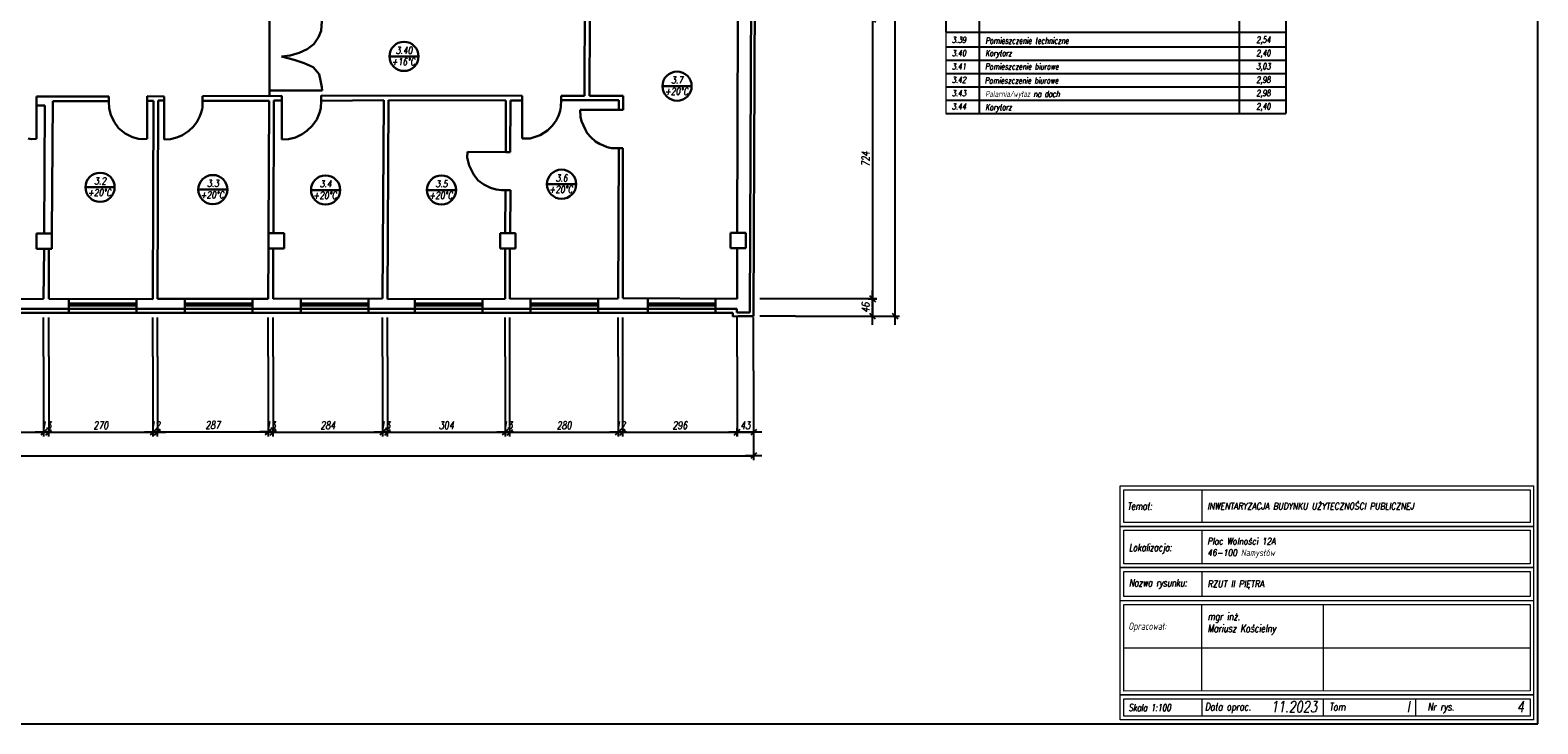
# Model space of a CAD drawing. Header units: inches. Extents: x 1464 to 9264, y -7670 to 9130.
# Tile 4 of 27: x 5360 to 9264, y -7670 to -5874. Entities that reach past the tile are written whole.
import ezdxf
from ezdxf.enums import TextEntityAlignment as Align

# ---------------------------------------------------------------- set-up
doc = ezdxf.new("R2010")
doc.units = ezdxf.units.IN
doc.header["$MEASUREMENT"] = 0
for name, color, linetype, lineweight in [('BUDOWLANKA', 50, 'Continuous', 30), ('koncepcja opis', 130, 'Continuous', 13), ('opisy', 130, 'Continuous', 9)]:
    doc.layers.add(name, color=color, linetype=linetype, lineweight=lineweight)
doc.layers.add('RAMKA', color=3, linetype='Continuous')
doc.layers.add('wymiar', color=130, linetype='Continuous')
doc.styles.add('100-K-S', font='simplex.shx', dxfattribs={"width": 0.8, "oblique": 10, "height": 20})
doc.styles.add('standard 100', font='simplex.shx', dxfattribs={"width": 0.75, "oblique": 10, "height": 20})
doc.styles.add('standard 50', font='simplex.shx', dxfattribs={"width": 0.75, "oblique": 10, "height": 10})
doc.styles.add('standard 500', font='simplex.shx', dxfattribs={"width": 0.75, "oblique": 10, "height": 1})
doc.dimstyles.new('1 100', dxfattribs={"dimscale": 2, "dimtxt": 20, "dimasz": 0.9, "dimexe": 10, "dimexo": 35, "dimgap": 4, "dimtad": 1, "dimdec": 0, "dimrnd": 0.5, "dimtxsty": 'standard 100', "dimblk": 'zasieczka', "dimcen": 2.5, "dimdle": 25, "dimse1": 1, "dimse2": 1, "dimclrd": 256, "dimclre": 5, "dimclrt": 256, "dimadec": 5, "dimazin": 3, "dimtfac": 1, "dimtdec": 0, "dimtix": 1, "dimtmove": 0, "dimatfit": 3, "dimldrblk": 'CLOSEDBLANK', "dimfxl": 1, "dimlwd": -1, "dimlwe": 18, "dimarcsym": 0})

# ---------------------------------------------------------------- blocks, each defined once
blk = doc.blocks.new('zasieczka')
at = {"linetype": 'Continuous'}
for p, q in [((12, 0), (-12, 0)), ((4.1, 4.1), (-4.1, -4.1)), ((0, 6.2), (0, -6.2))]:
    blk.add_line(p, q, dxfattribs=at)
blk = doc.blocks.new('*D773')
at = {"layer": 'Defpoints', "color": 0}
for p in [(3878.4, -7029.9), (3876.8, -7753.8), (4227.7, -7753.8)]:
    blk.add_point(p, dxfattribs=at)
at = {"layer": 'wymiar'}
blk.add_line((4227.7, -7031.7), (4227.7, -7752), dxfattribs=at)
at = {"layer": 'wymiar', "xscale": 1.799999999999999, "yscale": 1.799999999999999, "zscale": 1.799999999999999}
for p, rotation in [((4227.7, -7029.9), 90), ((4227.7, -7753.8), 270)]:
    blk.add_blockref('zasieczka', p, dxfattribs=dict(at, rotation=rotation))
at = {"layer": 'wymiar', "insert": (4209.7, -7391.8), "char_height": 20, "attachment_point": 5, "rotation": 90, "style": 'standard 100'}
blk.add_mtext('724', dxfattribs=at)
blk = doc.blocks.new('_ClosedBlank')
at = {"color": 0, "linetype": 'ByBlock', "lineweight": -2}
for p, q in [((-1, 0.2), (0, 0)), ((-1, 0.2), (-1, -0.2)), ((0, 0), (-1, -0.2))]:
    blk.add_line(p, q, dxfattribs=at)
blk = doc.blocks.new('*D774')
at = {"layer": 'Defpoints', "color": 0}
for p in [(3876.8, -7753.8), (3919.5, -7799.2), (4227.7, -7799.2)]:
    blk.add_point(p, dxfattribs=at)
at = {"layer": 'wymiar'}
blk.add_line((4227.7, -7755.6), (4227.7, -7797.4), dxfattribs=at)
at = {"layer": 'wymiar', "xscale": 1.799999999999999, "yscale": 1.799999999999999, "zscale": 1.799999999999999}
for p, rotation in [((4227.7, -7753.8), 90), ((4227.7, -7799.2), 270)]:
    blk.add_blockref('zasieczka', p, dxfattribs=dict(at, rotation=rotation))
at = {"layer": 'wymiar', "insert": (4209.7, -7776.5), "char_height": 20, "attachment_point": 5, "rotation": 90, "style": 'standard 100'}
blk.add_mtext('46', dxfattribs=at)
blk = doc.blocks.new('*D759')
at = {"layer": 'Defpoints', "color": 0}
for p in [(3836.5, -5603.5), (4286.5, -5603.5), (3827.2, -7799.2)]:
    blk.add_point(p, dxfattribs=at)
at = {"layer": 'wymiar'}
blk.add_line((4286.5, -7797.4), (4286.5, -5605.3), dxfattribs=at)
at = {"layer": 'wymiar', "xscale": 1.799999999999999, "yscale": 1.799999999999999, "zscale": 1.799999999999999}
for p, rotation in [((4286.5, -5603.5), 90), ((4286.5, -7799.2), 270)]:
    blk.add_blockref('zasieczka', p, dxfattribs=dict(at, rotation=rotation))
at = {"layer": 'wymiar', "insert": (4268.5, -6701.3), "char_height": 20, "attachment_point": 5, "rotation": 90, "style": 'standard 100'}
blk.add_mtext('2196', dxfattribs=at)
blk = doc.blocks.new('*D820')
at = {"layer": 'Defpoints', "color": 0}
for p in [(1774.4, -7754.8), (2081.3, -7754.3), (2081.3, -8099.1)]:
    blk.add_point(p, dxfattribs=at)
at = {"layer": 'wymiar'}
blk.add_line((1776.2, -8099.1), (2079.5, -8099.1), dxfattribs=at)
at = {"layer": 'wymiar', "xscale": 1.799999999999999, "yscale": 1.799999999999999, "zscale": 1.799999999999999, "rotation": 180}
blk.add_blockref('zasieczka', (1774.4, -8099.1), dxfattribs=at)
at = {"layer": 'wymiar', "xscale": 1.799999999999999, "yscale": 1.799999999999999, "zscale": 1.799999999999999}
blk.add_blockref('zasieczka', (2081.3, -8099.1), dxfattribs=at)
at = {"layer": 'wymiar', "insert": (1927.9, -8081.1), "char_height": 20, "attachment_point": 5, "style": 'standard 100'}
blk.add_mtext('307', dxfattribs=at)
blk = doc.blocks.new('*D821')
at = {"layer": 'Defpoints', "color": 0}
for p in [(2081.3, -7754.3), (2094.4, -7753.8), (2094.4, -8099.1)]:
    blk.add_point(p, dxfattribs=at)
at = {"layer": 'wymiar'}
for p, q in [((2079.5, -8099.1), (2077.7, -8099.1)), ((2081.3, -8099.1), (2094.4, -8099.1)), ((2096.2, -8099.1), (2098, -8099.1))]:
    blk.add_line(p, q, dxfattribs=at)
at = {"layer": 'wymiar', "xscale": 1.799999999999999, "yscale": 1.799999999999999, "zscale": 1.799999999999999}
blk.add_blockref('zasieczka', (2081.3, -8099.1), dxfattribs=at)
at = {"layer": 'wymiar', "xscale": 1.799999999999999, "yscale": 1.799999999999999, "zscale": 1.799999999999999, "rotation": 180}
blk.add_blockref('zasieczka', (2094.4, -8099.1), dxfattribs=at)
at = {"layer": 'wymiar', "insert": (2087.8, -8081.1), "char_height": 20, "attachment_point": 5, "style": 'standard 100'}
blk.add_mtext('13', dxfattribs=at)
blk = doc.blocks.new('*D822')
at = {"layer": 'Defpoints', "color": 0}
for p in [(2094.4, -7753.8), (2364.1, -7754.4), (2364.1, -8099.1)]:
    blk.add_point(p, dxfattribs=at)
at = {"layer": 'wymiar'}
blk.add_line((2096.2, -8099.1), (2362.3, -8099.1), dxfattribs=at)
at = {"layer": 'wymiar', "xscale": 1.799999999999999, "yscale": 1.799999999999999, "zscale": 1.799999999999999, "rotation": 180}
blk.add_blockref('zasieczka', (2094.4, -8099.1), dxfattribs=at)
at = {"layer": 'wymiar', "xscale": 1.799999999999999, "yscale": 1.799999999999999, "zscale": 1.799999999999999}
blk.add_blockref('zasieczka', (2364.1, -8099.1), dxfattribs=at)
at = {"layer": 'wymiar', "insert": (2229.2, -8081.1), "char_height": 20, "attachment_point": 5, "style": 'standard 100'}
blk.add_mtext('270', dxfattribs=at)
blk = doc.blocks.new('*D823')
at = {"layer": 'Defpoints', "color": 0}
for p in [(2364.1, -7754.4), (2376.1, -7754.5), (2376.1, -8099.1)]:
    blk.add_point(p, dxfattribs=at)
at = {"layer": 'wymiar'}
for p, q in [((2362.3, -8099.1), (2360.5, -8099.1)), ((2364.1, -8099.1), (2376.1, -8099.1)), ((2377.9, -8099.1), (2379.7, -8099.1))]:
    blk.add_line(p, q, dxfattribs=at)
at = {"layer": 'wymiar', "xscale": 1.799999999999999, "yscale": 1.799999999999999, "zscale": 1.799999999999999}
blk.add_blockref('zasieczka', (2364.1, -8099.1), dxfattribs=at)
at = {"layer": 'wymiar', "xscale": 1.799999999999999, "yscale": 1.799999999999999, "zscale": 1.799999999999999, "rotation": 180}
blk.add_blockref('zasieczka', (2376.1, -8099.1), dxfattribs=at)
at = {"layer": 'wymiar', "insert": (2370.1, -8081.1), "char_height": 20, "attachment_point": 5, "style": 'standard 100'}
blk.add_mtext('12', dxfattribs=at)
blk = doc.blocks.new('*D824')
at = {"layer": 'Defpoints', "color": 0}
for p in [(2376.1, -7753.8), (2662.6, -7753.9), (2662.6, -8098.5)]:
    blk.add_point(p, dxfattribs=at)
at = {"layer": 'wymiar'}
blk.add_line((2377.9, -8098.5), (2660.8, -8098.5), dxfattribs=at)
at = {"layer": 'wymiar', "xscale": 1.799999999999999, "yscale": 1.799999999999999, "zscale": 1.799999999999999, "rotation": 180}
blk.add_blockref('zasieczka', (2376.1, -8098.5), dxfattribs=at)
at = {"layer": 'wymiar', "xscale": 1.799999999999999, "yscale": 1.799999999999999, "zscale": 1.799999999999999}
blk.add_blockref('zasieczka', (2662.6, -8098.5), dxfattribs=at)
at = {"layer": 'wymiar', "insert": (2519.3, -8080.5), "char_height": 20, "attachment_point": 5, "style": 'standard 100'}
blk.add_mtext('287', dxfattribs=at)
blk = doc.blocks.new('*D825')
at = {"layer": 'Defpoints', "color": 0}
for p in [(2662.6, -7753.9), (2675.6, -7753.5), (2675.6, -8099.1)]:
    blk.add_point(p, dxfattribs=at)
at = {"layer": 'wymiar'}
for p, q in [((2660.8, -8099.1), (2659, -8099.1)), ((2662.6, -8099.1), (2675.6, -8099.1)), ((2677.4, -8099.1), (2679.2, -8099.1))]:
    blk.add_line(p, q, dxfattribs=at)
at = {"layer": 'wymiar', "xscale": 1.799999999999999, "yscale": 1.799999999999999, "zscale": 1.799999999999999}
blk.add_blockref('zasieczka', (2662.6, -8099.1), dxfattribs=at)
at = {"layer": 'wymiar', "xscale": 1.799999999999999, "yscale": 1.799999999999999, "zscale": 1.799999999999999, "rotation": 180}
blk.add_blockref('zasieczka', (2675.6, -8099.1), dxfattribs=at)
at = {"layer": 'wymiar', "insert": (2669.1, -8081.1), "char_height": 20, "attachment_point": 5, "style": 'standard 100'}
blk.add_mtext('13', dxfattribs=at)
blk = doc.blocks.new('*D826')
at = {"layer": 'Defpoints', "color": 0}
for p in [(2675.6, -7753.5), (2959.1, -7753.4), (2959.1, -8099.1)]:
    blk.add_point(p, dxfattribs=at)
at = {"layer": 'wymiar'}
blk.add_line((2677.4, -8099.1), (2957.3, -8099.1), dxfattribs=at)
at = {"layer": 'wymiar', "xscale": 1.799999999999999, "yscale": 1.799999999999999, "zscale": 1.799999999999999, "rotation": 180}
blk.add_blockref('zasieczka', (2675.6, -8099.1), dxfattribs=at)
at = {"layer": 'wymiar', "xscale": 1.799999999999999, "yscale": 1.799999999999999, "zscale": 1.799999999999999}
blk.add_blockref('zasieczka', (2959.1, -8099.1), dxfattribs=at)
at = {"layer": 'wymiar', "insert": (2817.3, -8081.1), "char_height": 20, "attachment_point": 5, "style": 'standard 100'}
blk.add_mtext('284', dxfattribs=at)
blk = doc.blocks.new('*D827')
at = {"layer": 'Defpoints', "color": 0}
for p in [(2959.1, -7753.4), (2971.9, -7754.6), (2971.9, -8099.1)]:
    blk.add_point(p, dxfattribs=at)
at = {"layer": 'wymiar'}
for p, q in [((2957.3, -8099.1), (2955.5, -8099.1)), ((2959.1, -8099.1), (2971.9, -8099.1)), ((2973.7, -8099.1), (2975.5, -8099.1))]:
    blk.add_line(p, q, dxfattribs=at)
at = {"layer": 'wymiar', "xscale": 1.799999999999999, "yscale": 1.799999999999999, "zscale": 1.799999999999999}
blk.add_blockref('zasieczka', (2959.1, -8099.1), dxfattribs=at)
at = {"layer": 'wymiar', "xscale": 1.799999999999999, "yscale": 1.799999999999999, "zscale": 1.799999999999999, "rotation": 180}
blk.add_blockref('zasieczka', (2971.9, -8099.1), dxfattribs=at)
at = {"layer": 'wymiar', "insert": (2965.5, -8081.1), "char_height": 20, "attachment_point": 5, "style": 'standard 100'}
blk.add_mtext('13', dxfattribs=at)
blk = doc.blocks.new('*D828')
at = {"layer": 'Defpoints', "color": 0}
for p in [(2971.9, -7754.6), (3276.1, -7754.2), (3276.1, -8099.1)]:
    blk.add_point(p, dxfattribs=at)
at = {"layer": 'wymiar'}
blk.add_line((2973.7, -8099.1), (3274.3, -8099.1), dxfattribs=at)
at = {"layer": 'wymiar', "xscale": 1.799999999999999, "yscale": 1.799999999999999, "zscale": 1.799999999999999, "rotation": 180}
blk.add_blockref('zasieczka', (2971.9, -8099.1), dxfattribs=at)
at = {"layer": 'wymiar', "xscale": 1.799999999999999, "yscale": 1.799999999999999, "zscale": 1.799999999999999}
blk.add_blockref('zasieczka', (3276.1, -8099.1), dxfattribs=at)
at = {"layer": 'wymiar', "insert": (3124, -8081.1), "char_height": 20, "attachment_point": 5, "style": 'standard 100'}
blk.add_mtext('304', dxfattribs=at)
blk = doc.blocks.new('*D829')
at = {"layer": 'Defpoints', "color": 0}
for p in [(3276.1, -7754.2), (3288.8, -7753.9), (3288.8, -8099.1)]:
    blk.add_point(p, dxfattribs=at)
at = {"layer": 'wymiar'}
for p, q in [((3274.3, -8099.1), (3272.5, -8099.1)), ((3276.1, -8099.1), (3288.8, -8099.1)), ((3290.6, -8099.1), (3292.4, -8099.1))]:
    blk.add_line(p, q, dxfattribs=at)
at = {"layer": 'wymiar', "xscale": 1.799999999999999, "yscale": 1.799999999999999, "zscale": 1.799999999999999}
blk.add_blockref('zasieczka', (3276.1, -8099.1), dxfattribs=at)
at = {"layer": 'wymiar', "xscale": 1.799999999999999, "yscale": 1.799999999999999, "zscale": 1.799999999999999, "rotation": 180}
blk.add_blockref('zasieczka', (3288.8, -8099.1), dxfattribs=at)
at = {"layer": 'wymiar', "insert": (3282.4, -8081.1), "char_height": 20, "attachment_point": 5, "style": 'standard 100'}
blk.add_mtext('13', dxfattribs=at)
blk = doc.blocks.new('*D830')
at = {"layer": 'Defpoints', "color": 0}
for p in [(3288.8, -7753.9), (3568.8, -7753.2), (3568.8, -8099.1)]:
    blk.add_point(p, dxfattribs=at)
at = {"layer": 'wymiar'}
blk.add_line((3290.6, -8099.1), (3567, -8099.1), dxfattribs=at)
at = {"layer": 'wymiar', "xscale": 1.799999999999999, "yscale": 1.799999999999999, "zscale": 1.799999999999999, "rotation": 180}
blk.add_blockref('zasieczka', (3288.8, -8099.1), dxfattribs=at)
at = {"layer": 'wymiar', "xscale": 1.799999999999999, "yscale": 1.799999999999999, "zscale": 1.799999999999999}
blk.add_blockref('zasieczka', (3568.8, -8099.1), dxfattribs=at)
at = {"layer": 'wymiar', "insert": (3428.8, -8081.1), "char_height": 20, "attachment_point": 5, "style": 'standard 100'}
blk.add_mtext('280', dxfattribs=at)
blk = doc.blocks.new('*D831')
at = {"layer": 'Defpoints', "color": 0}
for p in [(3568.8, -7753.2), (3580.9, -7752.2), (3580.9, -8099.1)]:
    blk.add_point(p, dxfattribs=at)
at = {"layer": 'wymiar'}
for p, q in [((3567, -8099.1), (3565.2, -8099.1)), ((3568.8, -8099.1), (3580.9, -8099.1)), ((3582.7, -8099.1), (3584.5, -8099.1))]:
    blk.add_line(p, q, dxfattribs=at)
at = {"layer": 'wymiar', "xscale": 1.799999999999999, "yscale": 1.799999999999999, "zscale": 1.799999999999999}
blk.add_blockref('zasieczka', (3568.8, -8099.1), dxfattribs=at)
at = {"layer": 'wymiar', "xscale": 1.799999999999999, "yscale": 1.799999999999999, "zscale": 1.799999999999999, "rotation": 180}
blk.add_blockref('zasieczka', (3580.9, -8099.1), dxfattribs=at)
at = {"layer": 'wymiar', "insert": (3574.8, -8081.1), "char_height": 20, "attachment_point": 5, "style": 'standard 100'}
blk.add_mtext('12', dxfattribs=at)
blk = doc.blocks.new('*D832')
at = {"layer": 'Defpoints', "color": 0}
for p in [(3580.9, -7752.2), (3876.8, -7753.8), (3876.8, -8099.1)]:
    blk.add_point(p, dxfattribs=at)
at = {"layer": 'wymiar'}
blk.add_line((3582.7, -8099.1), (3875, -8099.1), dxfattribs=at)
at = {"layer": 'wymiar', "xscale": 1.799999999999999, "yscale": 1.799999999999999, "zscale": 1.799999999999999, "rotation": 180}
blk.add_blockref('zasieczka', (3580.9, -8099.1), dxfattribs=at)
at = {"layer": 'wymiar', "xscale": 1.799999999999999, "yscale": 1.799999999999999, "zscale": 1.799999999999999}
blk.add_blockref('zasieczka', (3876.8, -8099.1), dxfattribs=at)
at = {"layer": 'wymiar', "insert": (3728.8, -8081.1), "char_height": 20, "attachment_point": 5, "style": 'standard 100'}
blk.add_mtext('296', dxfattribs=at)
blk = doc.blocks.new('*D762')
at = {"layer": 'Defpoints', "color": 0}
for p in [(3876.8, -7753.8), (3919.5, -7799.2), (3919.5, -8099.1)]:
    blk.add_point(p, dxfattribs=at)
at = {"layer": 'wymiar'}
blk.add_line((3878.6, -8099.1), (3917.7, -8099.1), dxfattribs=at)
at = {"layer": 'wymiar', "xscale": 1.799999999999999, "yscale": 1.799999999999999, "zscale": 1.799999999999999, "rotation": 180}
blk.add_blockref('zasieczka', (3876.8, -8099.1), dxfattribs=at)
at = {"layer": 'wymiar', "xscale": 1.799999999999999, "yscale": 1.799999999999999, "zscale": 1.799999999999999}
blk.add_blockref('zasieczka', (3919.5, -8099.1), dxfattribs=at)
at = {"layer": 'wymiar', "insert": (3898.2, -8081.1), "char_height": 20, "attachment_point": 5, "style": 'standard 100'}
blk.add_mtext('43', dxfattribs=at)
blk = doc.blocks.new('*D763')
at = {"layer": 'Defpoints', "color": 0}
for p in [(-371.6, -7719.6), (3919.5, -7728.5), (3919.5, -8160.1)]:
    blk.add_point(p, dxfattribs=at)
at = {"layer": 'wymiar'}
blk.add_line((-369.8, -8160.1), (3917.7, -8160.1), dxfattribs=at)
at = {"layer": 'wymiar', "xscale": 1.799999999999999, "yscale": 1.799999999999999, "zscale": 1.799999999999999, "rotation": 180}
blk.add_blockref('zasieczka', (-371.6, -8160.1), dxfattribs=at)
at = {"layer": 'wymiar', "xscale": 1.799999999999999, "yscale": 1.799999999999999, "zscale": 1.799999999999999}
blk.add_blockref('zasieczka', (3919.5, -8160.1), dxfattribs=at)
at = {"layer": 'wymiar', "insert": (1774, -8142.1), "char_height": 20, "attachment_point": 5, "style": 'standard 100'}
blk.add_mtext('4291', dxfattribs=at)
blk = doc.blocks.new('A$C36685AB7')
at = {"layer": 'BUDOWLANKA'}
for p, q in [((5759.3, 1065.5), (5768.4, 3240.9)), ((5769.3, 1065.5), (5778.4, 3240.8)), ((5334.2, 2184.3), (5331.5, 1626.4)), ((4516.1, 1819.7), (4516.1, 1625.9)), ((4651.6, 1819.7), (4649.6, 1794.5)), ((5344.8, 1626.3), (5345.7, 1824.8)), ((5728.1, 1824.5), (5726.7, 1271.3)), ((4630.5, 1760.1), (4613.3, 1746.9)), ((4642.7, 1777.8), (4630.5, 1760.1)), ((4649.6, 1794.5), (4642.7, 1777.8)), ((4569.5, 1730.2), (4546.9, 1727.7)), ((4546.9, 1727.7), (4579.3, 1719.3)), ((4592.6, 1737.5), (4569.5, 1730.2)), ((4579.3, 1719.3), (4605.4, 1711)), ((4613.3, 1746.9), (4592.6, 1737.5)), ((4605.4, 1711), (4629, 1700.2)), ((4629, 1700.2), (4644.7, 1682.5)), ((4644.7, 1682.5), (4648.2, 1666.2)), ((4652.1, 1639.7), (4516.1, 1639.7)), ((4648.2, 1666.2), (4651.1, 1648.6)), ((4651.1, 1648.6), (4652.1, 1639.7)), ((4652.1, 1639.7), (4652.1, 1639.7)), ((3912.8, 1624.2), (4099.9, 1624.4)), ((3912.8, 1624.2), (3912.8, 1600.9)), ((3912.8, 1600.9), (3934.4, 1601.1)), ((3912.8, 1600.9), (3912.8, 1600.9)), ((3912.8, 1600.9), (3912.8, 1514.4)), ((3934.4, 1601.1), (3932.4, 1269.6)), ((3954.5, 1612.7), (3952.4, 1269.6)), ((4100.2, 1612.5), (3954.5, 1612.7)), ((4099.9, 1624.4), (4100.2, 1612.5)), ((4100.2, 1612.5), (4101.1, 1593.6)), ((4242.9, 1624.8), (4198.8, 1624.9)), ((4198.8, 1624.9), (4198.8, 1613.5)), ((4198.8, 1613.5), (4215.6, 1613.4)), ((4198.8, 1613.5), (4198.8, 1514.4)), ((4215.6, 1613.4), (4213.8, 1099.9)), ((4225.8, 1100.5), (4227.9, 1613.8)), ((4227.9, 1613.8), (4242.8, 1613.8)), ((4242.8, 1613.8), (4242.9, 1624.8)), ((4242.8, 1613.8), (4242.8, 1513.4)), ((4342, 1597), (4342.2, 1613)), ((4548.1, 1626), (4342.2, 1625.5)), ((4342.2, 1625.5), (4342.2, 1613)), ((4342.2, 1613), (4515.4, 1613.6)), ((4515.4, 1613.6), (4513.6, 1270.7)), ((4516.1, 1625.9), (4516.1, 1625.9)), ((4525.9, 1270.7), (4527.3, 1613.9)), ((4527.3, 1613.9), (4548.1, 1613.9)), ((4548.1, 1613.9), (4548.1, 1626)), ((4548.1, 1613.9), (4548.1, 1513.4)), ((4648.6, 1594.6), (4649.7, 1613.3)), ((5170.5, 1625.9), (4649.5, 1626.7)), ((4649.5, 1626.7), (4649.7, 1613.3)), ((4649.7, 1613.3), (4811.5, 1614.7)), ((4811.5, 1614.7), (4808.8, 1101)), ((4821.6, 1099.7), (4823.8, 1614.7)), ((4823.8, 1614.7), (5128.2, 1614.2)), ((5128.2, 1614.2), (5127.8, 1480)), ((5139, 1480.2), (5139.6, 1614)), ((5139.6, 1614), (5170.5, 1614)), ((5170.5, 1614), (5170.5, 1625.9)), ((5170.5, 1614), (5170.5, 1515.4)), ((5270.5, 1598), (5271.2, 1614.9)), ((5331.5, 1626.4), (5271.1, 1626.2)), ((5271.1, 1626.2), (5271.2, 1614.9)), ((5271.2, 1614.9), (5420.2, 1615.2)), ((5431.6, 1626.3), (5344.8, 1626.3)), ((5420.2, 1615.2), (5420.2, 1589.7)), ((5431.7, 1589.7), (5431.6, 1626.3)), ((4101.1, 1593.6), (4104.6, 1576.8)), ((4104.6, 1576.8), (4113.3, 1558.8)), ((4327.5, 1558.3), (4335.6, 1573.4)), ((4335.6, 1573.4), (4339.2, 1582.9)), ((4339.2, 1582.9), (4341.4, 1591.6)), ((4341.4, 1591.6), (4342, 1597)), ((4626.3, 1548.5), (4638.2, 1565.2)), ((4638.2, 1565.2), (4645.7, 1582.1)), ((4645.7, 1582.1), (4648.6, 1594.6)), ((5248.4, 1549), (5257.8, 1561.9)), ((5257.8, 1561.9), (5264, 1574.4)), ((5264, 1574.4), (5268.6, 1587.7)), ((5268.6, 1587.7), (5270.5, 1598)), ((5420.2, 1589.7), (5320.1, 1589.7)), ((5320.1, 1589.7), (5321.1, 1572.2)), ((5321.1, 1572.2), (5324, 1560.7)), ((5354.7, 1589.7), (5354.7, 1589.7)), ((5354.7, 1589.7), (5354.7, 1589.7)), ((5420.2, 1589.7), (5431.7, 1589.7)), ((5420.2, 1589.7), (5420.2, 1589.7)), ((4113.3, 1558.8), (4125, 1542.3)), ((4125, 1542.3), (4142.1, 1528.9)), ((4142.1, 1528.9), (4161.5, 1519)), ((4275.8, 1518.2), (4290.4, 1524.3)), ((4290.4, 1524.3), (4307.3, 1535.5)), ((4307.3, 1535.5), (4317.9, 1545.8)), ((4317.9, 1545.8), (4327.5, 1558.3)), ((4583.4, 1518.3), (4600.4, 1527)), ((4600.4, 1527), (4612.5, 1535.4)), ((4612.5, 1535.4), (4626.3, 1548.5)), ((5191.2, 1515.4), (5217.1, 1524.1)), ((5217.1, 1524.1), (5235.8, 1536.1)), ((5235.8, 1536.1), (5248.4, 1549)), ((5324, 1560.7), (5328.5, 1549.1)), ((5328.5, 1549.1), (5333.8, 1538.2)), ((5333.8, 1538.2), (5338.2, 1529.9)), ((5338.2, 1529.9), (5347.6, 1519.5)), ((3890.7, 1515.4), (3899.3, 1513.7)), ((3899.3, 1513.7), (3912.8, 1514.4)), ((4161.5, 1519), (4176.4, 1514.6)), ((4176.4, 1514.6), (4187.7, 1513.7)), ((4187.7, 1513.7), (4198.8, 1514.4)), ((4242.8, 1513.4), (4259.6, 1514.1)), ((4259.6, 1514.1), (4275.8, 1518.2)), ((4548.1, 1513.4), (4564.8, 1514.1)), ((4564.8, 1514.1), (4583.4, 1518.3)), ((5170.5, 1515.4), (5191.2, 1515.4)), ((5347.6, 1519.5), (5359.6, 1508.3)), ((5359.6, 1508.3), (5370.3, 1502)), ((5370.3, 1502), (5380.5, 1497.5)), ((5380.5, 1497.5), (5390.5, 1493.5)), ((5390.5, 1493.5), (5401.8, 1490.6)), ((5401.8, 1490.6), (5420.3, 1490.5)), ((5420.3, 1490.5), (5418.5, 1101.1)), ((5431, 1490.5), (5420.3, 1490.5)), ((5430.6, 1102.1), (5431, 1490.5)), ((5028.2, 1481.4), (5028, 1466.4)), ((5028, 1466.4), (5033.1, 1446.1)), ((5028.2, 1481.4), (5127.8, 1480)), ((5033.1, 1446.1), (5045.1, 1421.2)), ((5127.8, 1480), (5139, 1480.2)), ((5045.1, 1421.2), (5055.9, 1406.8)), ((5055.9, 1406.8), (5070.7, 1396.6)), ((5070.7, 1396.6), (5088.4, 1387.8)), ((5088.4, 1387.8), (5102.8, 1383.4)), ((5102.8, 1383.4), (5116.3, 1381.8)), ((5116.3, 1381.8), (5127.3, 1381.9)), ((5127.3, 1381.9), (5126.1, 1270.5)), ((5139.8, 1381.9), (5127.3, 1381.9)), ((5139, 1270.5), (5139.8, 1381.9)), ((3952.4, 1269.6), (3912.4, 1269.6)), ((3912.4, 1269.6), (3912.4, 1229.6)), ((3952.4, 1229.6), (3952.4, 1269.6)), ((4553.6, 1270.7), (4513.6, 1270.7)), ((4513.6, 1270.7), (4513.6, 1230.7)), ((4553.6, 1230.7), (4553.6, 1270.7)), ((5152.7, 1270.5), (5112.7, 1270.5)), ((5112.7, 1270.5), (5112.7, 1230.5)), ((5152.7, 1230.5), (5152.7, 1270.5)), ((5749.5, 1271.3), (5709.5, 1271.3)), ((5709.5, 1271.3), (5709.5, 1231.3)), ((5749.5, 1231.3), (5749.5, 1271.3)), ((3912.4, 1229.6), (3952.4, 1229.6)), ((3932.4, 1229.6), (3931, 1100.1)), ((3944.1, 1100.6), (3944.1, 1229.6)), ((4513.6, 1230.7), (4512.3, 1100.5)), ((4513.6, 1230.7), (4553.6, 1230.7)), ((4525.3, 1100.8), (4525.3, 1230.7)), ((5112.7, 1230.5), (5152.7, 1230.5)), ((5126.1, 1230.5), (5125.8, 1100.1)), ((5138.5, 1100.5), (5138.5, 1230.5)), ((5709.5, 1231.3), (5749.5, 1231.3)), ((5726.9, 1231.3), (5726.5, 1100.5)), ((3931, 1100.1), (3624.1, 1099.6)), ((4213.8, 1099.9), (3944.1, 1100.6)), ((3996.2, 1100.5), (3996.2, 1074.3)), ((4171.4, 1088), (4171.5, 1100)), ((4171.5, 1100), (4171.5, 1074.3)), ((4512.3, 1100.5), (4225.8, 1100.5)), ((4296.3, 1100.5), (4296.3, 1074.3)), ((4471.5, 1088), (4471.6, 1100.5)), ((4471.6, 1100.5), (4471.6, 1074.3)), ((4808.8, 1101), (4525.3, 1100.8)), ((4597.1, 1100.9), (4597.1, 1074.3)), ((4772.4, 1088), (4772.4, 1100.8)), ((4772.4, 1100.8), (4772.4, 1074.3)), ((5125.8, 1100.1), (4821.6, 1099.7)), ((4892.5, 1099.8), (4892.5, 1074.3)), ((5067.8, 1088), (5067.8, 1100)), ((5067.8, 1100), (5067.8, 1074.3)), ((5418.5, 1101.1), (5138.5, 1100.5)), ((5192, 1100.6), (5192, 1074.3)), ((5367.2, 1088), (5367.3, 1100.8)), ((5367.3, 1100.8), (5367.3, 1074.4)), ((5726.5, 1100.5), (5430.6, 1102.1)), ((5495.5, 1101.8), (5495.5, 1074.4)), ((5670.7, 1088.1), (5670.8, 1100.8)), ((5670.8, 1100.8), (5670.8, 1074.4)), ((1488.3, 1074.1), (5725.8, 1074.4)), ((1488.3, 1064.1), (5715.8, 1064.4)), ((3996.2, 1088), (4171.4, 1088)), ((3996.2, 1083), (4171.4, 1083)), ((3996.2, 1074.3), (3996.2, 1064.3)), ((4171.5, 1074.3), (4171.5, 1064.3)), ((4296.3, 1088), (4471.5, 1088)), ((4296.3, 1083), (4471.5, 1083)), ((4296.3, 1074.3), (4296.3, 1064.3)), ((4471.6, 1074.3), (4471.6, 1064.3)), ((4597.1, 1088), (4772.4, 1088)), ((4597.1, 1083), (4772.4, 1083)), ((4597.1, 1074.3), (4597.1, 1064.3)), ((4772.4, 1074.3), (4772.4, 1064.3)), ((4892.5, 1088), (5067.8, 1088)), ((4892.5, 1083), (5067.8, 1083)), ((4892.5, 1074.3), (4892.5, 1064.3)), ((5067.8, 1074.3), (5067.8, 1064.3)), ((5192, 1088), (5367.2, 1088)), ((5192, 1083), (5367.2, 1083)), ((5192, 1074.3), (5192, 1064.3)), ((5367.3, 1074.4), (5367.3, 1064.4)), ((5495.5, 1088.1), (5670.7, 1088.1)), ((5495.5, 1083.1), (5670.7, 1083.1)), ((5495.5, 1074.4), (5495.5, 1064.4)), ((5670.8, 1074.4), (5670.8, 1064.4)), ((5715.8, 1074.4), (5715.8, 1074.4)), ((5715.8, 1064.4), (5715.8, 1055.1)), ((5715.8, 1055.1), (5729.5, 1055.2)), ((5725.8, 1074.4), (5725.8, 1065.3)), ((5725.8, 1065.3), (5759.3, 1065.5)), ((5729.5, 1055.2), (5769.3, 1055.2)), ((5769.3, 1065.5), (5769.3, 1055.2))]:
    blk.add_line(p, q, dxfattribs=at)
at = {"layer": 'koncepcja opis', "lineweight": -2}
for p, q in [((6353.1, 2274.1), (6353.1, 1580.2)), ((7026.3, 2274.1), (7026.3, 1580.2)), ((6266.9, 2239.6), (6266.9, 1791.1)), ((7147.1, 2205.1), (7147.1, 1580.2)), ((6266.9, 1791.1), (6353.1, 1791.1)), ((6353.1, 1791.1), (7026.3, 1791.1)), ((7026.3, 1791.1), (7147.1, 1791.1)), ((6267.5, 1752.7), (6353.8, 1752.7)), ((6267.5, 1752.7), (6353.8, 1752.7)), ((6267.5, 1718.2), (6353.8, 1718.2)), ((6353.8, 1752.7), (7027, 1752.7)), ((6353.8, 1752.7), (7027, 1752.7)), ((6353.8, 1752.7), (7147.7, 1752.7)), ((6353.8, 1718.2), (7027, 1718.2)), ((7027, 1752.7), (7147.7, 1752.7)), ((7027, 1718.2), (7147.7, 1718.2)), ((6267.5, 1683.7), (6353.8, 1683.7)), ((6353.8, 1683.7), (7027, 1683.7)), ((7027, 1683.7), (7147.7, 1683.7)), ((6267.5, 1649.2), (6353.8, 1649.2)), ((6353.8, 1649.2), (7027, 1649.2)), ((7027, 1649.2), (7147.7, 1649.2)), ((6267.5, 1614.7), (6353.8, 1614.7)), ((6267.5, 1614.7), (6353.8, 1614.7)), ((6353.8, 1614.7), (7027, 1614.7)), ((6353.8, 1614.7), (7027, 1614.7)), ((7027, 1614.7), (7147.7, 1614.7)), ((7027, 1614.7), (7147.7, 1614.7)), ((6267.5, 1580.2), (6353.8, 1580.2)), ((6353.8, 1580.2), (7027, 1580.2)), ((7027, 1580.2), (7147.7, 1580.2))]:
    blk.add_line(p, q, dxfattribs=at)
at = {"layer": 'koncepcja opis'}
for p, q in [((6266.9, 1791.1), (6266.9, 1580.2)), ((6267.5, 1752.7), (6266.9, 1752.7)), ((6267.5, 1718.2), (6266.9, 1718.2)), ((6267.5, 1683.7), (6266.9, 1683.7)), ((6267.5, 1649.2), (6266.9, 1649.2)), ((6266.9, 1614.7), (6267.8, 1614.7)), ((6267.5, 1614.7), (6266.9, 1614.7)), ((6266.9, 1580.2), (6267.8, 1580.2))]:
    blk.add_line(p, q, dxfattribs=at)
at = {"layer": 'koncepcja opis', "lineweight": 13}
for p, q in [((6718.1, 615.9), (7789.9, 616)), ((6718.1, 342.2), (6718.1, 615.9)), ((6728.2, 605.9), (7779.9, 605.9)), ((6728.2, 521.2), (6728.2, 605.9)), ((6929.6, 605.9), (6929.6, 521.2)), ((7779.9, 605.9), (7779.9, 521.2)), ((7789.9, 10.1), (7789.9, 616)), ((6718.1, 511.1), (7789.9, 511.2)), ((7789.9, 511.2), (6718.1, 511.1)), ((7779.9, 521.2), (6728.2, 521.2)), ((6728.2, 501.1), (7779.9, 501.1)), ((6728.2, 414.5), (6728.2, 501.1)), ((6929.6, 501.1), (6929.6, 414.5)), ((7779.9, 501.1), (7779.9, 414.5)), ((6718.1, 404.4), (7789.9, 404.4)), ((7789.9, 404.4), (6718.1, 404.4)), ((7779.9, 414.5), (6728.2, 414.5)), ((6728.2, 394.3), (7779.9, 394.4)), ((6728.2, 329.3), (6728.2, 394.3)), ((6929.6, 394.3), (6929.6, 329.3)), ((7779.9, 394.4), (7779.9, 329.3)), ((6718.1, 80.5), (6718.1, 342.2)), ((6718.1, 319.2), (7789.9, 319.3)), ((7779.9, 329.3), (6728.2, 329.3)), ((6728.2, 309.2), (7779.9, 309.2)), ((6728.2, 85), (6728.2, 309.2)), ((6929.6, 85), (6929.6, 309.2)), ((7244.3, 309.2), (7244.3, 85)), ((7779.9, 309.2), (7779.9, 85.1)), ((6728.2, 197.2), (7779.9, 197.2)), ((6718.1, 10.1), (6718.1, 80.5)), ((7779.9, 85.1), (6728.2, 85)), ((7789.9, 75), (6718.1, 75)), ((6718.1, 75), (7789.9, 75)), ((6728.2, 64.9), (7779.9, 64.9)), ((6728.2, 20.2), (6728.2, 64.9)), ((6929.6, 64.9), (6929.6, 20.2)), ((7244.3, 64.9), (7244.3, 20.2)), ((7484, 20.2), (7484, 64.9)), ((7779.9, 64.9), (7779.9, 20.2)), ((7789.9, 10.1), (6718.1, 10.1)), ((7779.9, 20.2), (6728.2, 20.2))]:
    blk.add_line(p, q, dxfattribs=at)
at = {"layer": 'opisy', "lineweight": 30}
for p, q in [((4901.9, 1728.3), (4826.2, 1728.3)), ((5608.9, 1651.3), (5533.2, 1651.3)), ((4114.9, 1389.3), (4039.2, 1389.3)), ((4406.9, 1383.3), (4331.2, 1383.3)), ((4698.9, 1382.3), (4623.2, 1382.3)), ((4998.9, 1382.3), (4923.2, 1382.3)), ((5309.9, 1397.3), (5234.2, 1397.3))]:
    blk.add_line(p, q, dxfattribs=at)
for centre in [(4864.1, 1728.3), (5571.1, 1651.3), (4077.1, 1389.3), (4369.1, 1383.3), (4661.1, 1382.3), (4961.1, 1382.3), (5272.1, 1397.3)]:
    blk.add_circle(centre, 37.8, dxfattribs=at)
at = {"layer": 'RAMKA'}
for p, q in [((7800, 0), (7800, 4200)), ((0, 0), (7800, 0))]:
    blk.add_line(p, q, dxfattribs=at)
at = {"layer": 'wymiar'}
for p, q in [((5839.9, 1100.5), (5785.5, 1100.5)), ((6077.4, 1100.5), (5805.9, 1100.5)), ((5726.5, 1055.2), (5726.5, 1055.2)), ((5878, 1055.2), (5785.5, 1055.2)), ((5878, 1055.2), (6136.3, 1055.2)), ((3931, 951.1), (3931, 1052.3)), ((3944.1, 951.1), (3944.1, 1052.3)), ((4213.8, 951.1), (4213.8, 1052.3)), ((4225.8, 951.1), (4225.8, 1052.3)), ((4512.3, 951.1), (4512.3, 1052.3)), ((4525.3, 951.1), (4525.3, 1052.3)), ((4808.8, 951.1), (4808.8, 1052.3)), ((4821.6, 951.1), (4821.6, 1052.3)), ((5125.8, 951.1), (5125.8, 1052.3)), ((5138.5, 951.1), (5138.5, 1052.3)), ((5418.5, 951.1), (5418.5, 1052.3)), ((5430.6, 951.1), (5430.6, 1052.3)), ((5726.5, 951.1), (5726.5, 1052.3)), ((5769.3, 915.2), (5769.3, 1052.3)), ((3931, 951.1), (3931, 755.2)), ((3944.1, 951.1), (3944.1, 755.2)), ((4213.8, 951.1), (4213.8, 755.2)), ((4225.8, 951.1), (4225.8, 755.2)), ((4512.3, 951.1), (4512.3, 755.2)), ((4525.3, 951.1), (4525.3, 755.2)), ((4808.8, 951.1), (4808.8, 755.2)), ((4821.6, 951.1), (4821.6, 755.2)), ((5125.8, 951.1), (5125.8, 755.2)), ((5138.5, 755.2), (5138.5, 958.2)), ((5418.5, 951.1), (5418.5, 755.2)), ((5430.6, 755.2), (5430.6, 957.2)), ((5726.5, 951.1), (5726.5, 755.2)), ((5769.3, 915.2), (5769.3, 694.3))]:
    blk.add_line(p, q, dxfattribs=at)
at = {"layer": 'koncepcja opis', "style": 'standard 50', "oblique": 10, "width": 0.738606}
for s, height, p in [('3.39', 15.76, (6282.6, 1763.3)), ('Pomieszczenie techniczne', 15.764, (6369.3, 1761.2)), ('2,54', 15.76, (7071, 1763.7)), ('3.40', 15.76, (6282.6, 1728.8)), ('Korytarz', 15.76, (6369.3, 1729)), ('2,40', 15.76, (7071, 1729.2)), ('3.41', 15.76, (6282.6, 1694.3)), ('Pomieszczenie biurowe ', 15.764, (6368.7, 1694.2)), ('3,03', 15.76, (7071, 1694.7)), ('3.42', 15.76, (6282.6, 1659.8)), ('3.43', 15.76, (6282.6, 1625.3)), ('Pomieszczenie biurowe', 15.764, (6367.9, 1658)), ('Palarnia/wyłaz na dach', 15.764, (6369.3, 1623.2)), ('2,98', 15.76, (7071, 1660.2)), ('2,98', 15.76, (7071, 1625.7)), ('3.44', 15.76, (6282.6, 1590.8)), ('Korytarz', 15.76, (6369.3, 1588.7)), ('2,40', 15.76, (7071, 1591.2))]:
    blk.add_text(s, height=height, dxfattribs=at).set_placement(p)
at = {"layer": 'koncepcja opis', "lineweight": 13, "style": 'standard 50', "oblique": 10}
for s, height, rotation, width, p in [('Temat:', 19.12, 0.0019, 0.75, (6736.6, 554.3)), ('INWENTARYZACJA BUDYNKU UŻYTECZNOŚCI PUBLICZNEJ', 16.85, 359.97, 0.85, (6944.1, 555.3)), ('Plac Wolności 12A ', 16.85, 359.97, 0.85, (6944.1, 464.6)), ('Lokalizacja:', 19.121, 0.0019, 0.75, (6740.8, 447)), ('46-100 Namysłów', 16.85, 359.97, 0.85, (6944.1, 434.8)), ('Nazwa rysunku:', 19.121, 0.0019, 0.75, (6740.8, 355.7)), ('RZUT II PIĘTRA', 17.445, 0.0019, 0.85, (6944.6, 353.7)), ('Opracował:', 19.12, 0.0019, 0.75, (6739.8, 243.3)), ('Skala 1:100', 18.07, 0.0019, 0.75, (6740.2, 32.7)), ('Data oprac.', 20.127, 0.0019, 0.75, (6937.5, 34.3)), ('Tom', 20.13, 0.0019, 0.75, (7259.6, 34.3)), ('Nr rys.', 20.13, 0.0019, 0.75, (7514.1, 34.3))]:
    blk.add_text(s, height=height, rotation=rotation, dxfattribs=dict(at, width=width)).set_placement(p)
at = {"layer": 'koncepcja opis', "lineweight": 13, "style": 'standard 50', "oblique": 10, "width": 0.75}
for s, height, p in [('mgr inż. ', 19.82, (6944.8, 268.5)), ('Mariusz Kościelny', 19.823, (6944.8, 237.5))]:
    blk.add_text(s, height=height, dxfattribs=at).set_placement(p)
at = {"layer": 'koncepcja opis', "lineweight": 13, "style": 'standard 500', "oblique": 10, "width": 0.75}
for s, height, p in [('11.2023', 28.68, (7228.4, 29.9)), ('I', 28.7, (7468.1, 29.9)), ('4', 28.7, (7764, 29.9))]:
    blk.add_text(s, height=height, rotation=0.0019, dxfattribs=at).set_placement(p, align=Align.RIGHT)
at = {"layer": 'opisy', "lineweight": 30, "char_height": 18, "style": '100-K-S'}
for s, insert, width, attachment_point in [('{\\Fsimplex|c128;+16°C}', (4831.9, 1723.8), 67.166, 1), ('3.40', (4864.3, 1744.3), 69.174, 5), ('3.7', (5571.3, 1667.3), 69.174, 5), ('{\\Fsimplex|c128;+\\Fsimplex.shx|c0;20\\Fsimplex|c128;°C}', (5538.9, 1646.8), 67.166, 1), ('3.2', (4077.3, 1405.3), 69.174, 5), ('3.3', (4369.3, 1399.3), 69.174, 5), ('3.4', (4661.3, 1398.3), 69.174, 5), ('3.5', (4961.3, 1398.3), 69.174, 5), ('3.6', (5272.3, 1413.3), 69.174, 5), ('{\\Fsimplex|c128;+\\Fsimplex.shx|c0;20\\Fsimplex|c128;°C}', (4044.9, 1384.8), 67.166, 1), ('{\\Fsimplex|c128;+\\Fsimplex.shx|c0;20\\Fsimplex|c128;°C}', (4336.9, 1378.8), 67.166, 1), ('{\\Fsimplex|c128;+\\Fsimplex.shx|c0;20\\Fsimplex|c128;°C}', (4628.9, 1377.8), 67.166, 1), ('{\\Fsimplex|c128;+\\Fsimplex.shx|c0;20\\Fsimplex|c128;°C}', (4928.9, 1377.8), 67.166, 1), ('{\\Fsimplex|c128;+\\Fsimplex.shx|c0;20\\Fsimplex|c128;°C}', (5239.9, 1392.8), 67.166, 1)]:
    blk.add_mtext(s, dxfattribs=dict(at, insert=insert, width=width, attachment_point=attachment_point))
at = {"layer": 'wymiar'}
dim = blk.add_linear_dim(base=(6136.3, 3250.8), p1=(5676.9, 1055.2), p2=(5686.2, 3250.8), angle=90, dimstyle='1 100', dxfattribs=at)
dim.commit()
dim.dimension.update_dxf_attribs({"geometry": '*D759', "text_midpoint": (6118.3, 2153), "insert": (1849.7, 8854.3)})
for base, p1, p2, picture, middle in [((6077.4, 1100.5), (5728.1, 1824.5), (5726.5, 1100.5), '*D773', (6059.4, 1462.5)), ((6077.4, 1055.2), (5726.5, 1100.5), (5769.3, 1055.2), '*D774', (6059.4, 1077.9))]:
    dim = blk.add_linear_dim(base=base, p1=p1, p2=p2, angle=90, dimstyle='1 100', override={"dimtmove": 1}, dxfattribs=at)
    dim.commit()
    dim.dimension.update_dxf_attribs({"geometry": picture, "text_midpoint": middle, "insert": (1849.7, 8854.3)})
dim = blk.add_linear_dim(base=(5769.3, 694.3), p1=(1478.1, 1134.7), p2=(5769.3, 1125.8), dimstyle='1 100', dxfattribs=at)
dim.commit()
dim.dimension.update_dxf_attribs({"geometry": '*D763', "text_midpoint": (3623.7, 712.3), "insert": (1849.7, 8854.3)})
for base, p1, p2, picture, middle, set_off in [((3931, 755.2), (3624.1, 1099.6), (3931, 1100.1), '*D820', (3777.6, 773.2), (1849.7, 8854.3)), ((3944.1, 755.2), (3931, 1100.1), (3944.1, 1100.6), '*D821', (3937.5, 773.2), (1849.7, 8854.3)), ((4213.8, 755.2), (3944.1, 1100.6), (4213.8, 1099.9), '*D822', (4079, 773.2), (1849.7, 8854.3)), ((4225.8, 755.2), (4213.8, 1099.9), (4225.8, 1099.9), '*D823', (4219.8, 773.2), (1849.7, 8854.3)), ((4512.2797, 755.8011), (4225.8478, 1100.5299), (4512.2797, 1100.4746), '*D824', (4369.0638, 773.8011), (1849.7163, 8854.3429)), ((4525.3, 755.2), (4512.3, 1100.5), (4525.3, 1100.8), '*D825', (4518.8, 773.2), (1849.7, 8854.3)), ((4808.7844, 755.2185), (4525.3431, 1100.8352), (4808.7844, 1100.979), '*D826', (4667.0638, 773.2185), (1849.7163, 8854.3429)), ((4821.6, 755.2), (4808.8, 1101), (4821.6, 1099.7), '*D827', (4815.2, 773.2), (1849.7, 8854.3)), ((5125.8, 755.2), (4821.6, 1099.7), (5125.8, 1100.1), '*D828', (4973.7, 773.2), (1849.7, 8854.3)), ((5138.5, 755.2), (5125.8, 1100.1), (5138.5, 1100.5), '*D829', (5132.2, 773.2), (1849.7, 8854.3)), ((5418.5, 755.2), (5138.5, 1100.5), (5418.5, 1101.1), '*D830', (5278.5, 773.2), (1849.7, 8854.3)), ((5430.6, 755.2), (5418.5, 1101.1), (5430.6, 1102.1), '*D831', (5424.5, 773.2), (1849.7, 8854.3)), ((5726.5, 755.2), (5430.6, 1102.1), (5726.5, 1100.5), '*D832', (5578.6, 773.2), (1849.7, 8854.3)), ((5769.3, 755.2), (5726.5, 1100.5), (5769.3, 1055.2), '*D762', (5747.9, 773.2), (1849.7, 8854.3))]:
    dim = blk.add_linear_dim(base=base, p1=p1, p2=p2, dimstyle='1 100', override={"dimtmove": 1}, dxfattribs=at)
    dim.commit()
    dim.dimension.update_dxf_attribs({"geometry": picture, "text_midpoint": middle, "insert": set_off})

msp = doc.modelspace()

# ---------------------------------------------------------------- block references
msp.add_blockref('A$C36685AB7', (1464.1, -7669.9))

doc.saveas('drawing.dxf')
